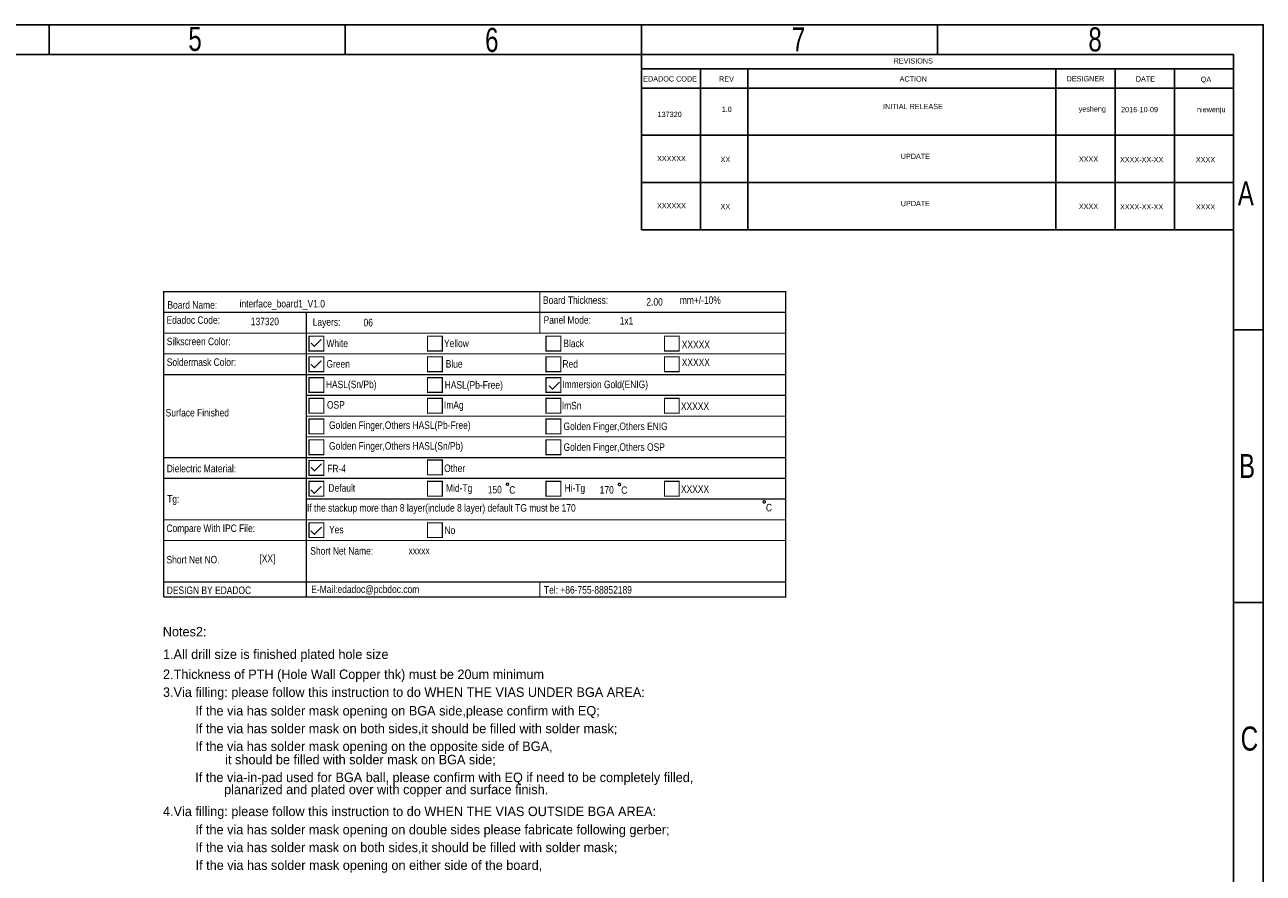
# Model space of a CAD drawing. Extents: x -19 to 391, y -43 to 244.
# Tile 34 of 34: x 182 to 391, y 101 to 244. Entities that reach past the tile are written whole.
import ezdxf

# ---------------------------------------------------------------- set-up
doc = ezdxf.new("R2010")
doc.units = 0
doc.layers.add('BOARD_GEOMETRY_DIMENSION', color=2, linetype='CONTINUOUS')
doc.layers.add('BOARD_GEOMETRY_SILKSCREEN_TOP', color=1, linetype='CONTINUOUS')

msp = doc.modelspace()

# ---------------------------------------------------------------- linework, layer by layer
at = {"layer": 'BOARD_GEOMETRY_DIMENSION'}
msp.add_lwpolyline([(-19.05, -43.18), (-19.05, 243.819934), (390.949942, 243.819934), (390.949942, -43.18)], close=True, dxfattribs=at)
for points in [[(185.950098, 243.819934), (185.950098, 238.819944)], [(235.949998, 238.819944), (235.949998, 243.819934)], [(285.949898, 238.819944), (285.949898, 243.819934)], [(335.950052, 238.819944), (335.950052, 243.819934)], [(385.949952, 238.819944), (-14.05001, 238.819944)], [(285.949898, 238.819944), (285.949898, 225.170238), (295.949878, 225.170238)], [(375.949972, 236.359954), (375.949972, 225.170238), (385.949952, 225.170238), (385.949952, 238.819944)], [(285.949898, 236.359954), (385.949952, 236.359954)], [(295.949878, 236.359954), (295.949878, 225.170238), (303.949862, 225.170238)], [(303.949862, 236.359954), (303.949862, 225.170238), (355.950012, 225.170238)], [(355.950012, 236.359954), (355.950012, 225.170238), (365.949992, 225.170238)], [(365.949992, 236.359954), (365.949992, 225.170238), (375.949972, 225.170238)], [(285.949898, 233.138218), (385.949952, 233.138218)], [(285.949898, 225.170238), (285.949898, 217.202004)], [(295.949878, 225.170238), (295.949878, 217.202004)], [(303.949862, 225.170238), (303.949862, 217.202004)], [(355.950012, 225.170238), (355.950012, 217.202004)], [(365.949992, 225.170238), (365.949992, 217.202004)], [(375.949972, 225.170238), (375.949972, 217.202004)], [(385.949952, -38.179756), (385.949952, 225.170238)], [(285.949898, 217.202258), (285.949898, 209.234024)], [(285.949898, 217.202004), (375.949972, 217.202004)], [(295.949878, 217.202258), (295.949878, 209.234024)], [(303.949862, 217.202258), (303.949862, 209.234024)], [(355.950012, 217.202258), (355.950012, 209.234024)], [(365.949992, 217.202258), (365.949992, 209.234024)], [(375.949972, 217.202258), (375.949972, 209.234024)], [(375.949972, 217.202004), (385.949952, 217.202004)], [(285.949898, 209.234024), (375.949972, 209.234024)], [(375.949972, 209.234024), (385.949952, 209.234024)], [(390.949942, 192.31991), (385.949952, 192.31991)], [(390.949942, 146.320002), (385.949952, 146.320002)]]:
    msp.add_lwpolyline(points, dxfattribs=at)
at = {"layer": 'BOARD_GEOMETRY_DIMENSION', "const_width": 0.199898}
for points in [[(310.310022, 149.772116), (205.309978, 149.772116), (205.309978, 198.772018), (310.310022, 198.772018)], [(229.849934, 188.772038), (232.350056, 188.772038), (232.350056, 191.271906), (229.849934, 191.271906)], [(249.849894, 188.772038), (252.350016, 188.772038), (252.350016, 191.271906), (249.849894, 191.271906)], [(269.850108, 188.772038), (272.349976, 188.772038), (272.349976, 191.271906), (269.850108, 191.271906)], [(289.850068, 188.772038), (292.349936, 188.772038), (292.349936, 191.271906), (289.850068, 191.271906)], [(229.849934, 185.271918), (232.350056, 185.271918), (232.350056, 187.77204), (229.849934, 187.77204)], [(249.849894, 185.271918), (252.350016, 185.271918), (252.350016, 187.77204), (249.849894, 187.77204)], [(269.850108, 185.271918), (272.349976, 185.271918), (272.349976, 187.77204), (269.850108, 187.77204)], [(289.850068, 185.271918), (292.349936, 185.271918), (292.349936, 187.77204), (289.850068, 187.77204)], [(229.849934, 181.772052), (232.350056, 181.772052), (232.350056, 184.27192), (229.849934, 184.27192)], [(249.849894, 181.772052), (252.350016, 181.772052), (252.350016, 184.27192), (249.849894, 184.27192)], [(269.850108, 181.772052), (272.349976, 181.772052), (272.349976, 184.27192), (269.850108, 184.27192)], [(229.849934, 178.271932), (232.350056, 178.271932), (232.350056, 180.772054), (229.849934, 180.772054)], [(249.849894, 178.271932), (252.350016, 178.271932), (252.350016, 180.772054), (249.849894, 180.772054)], [(269.850108, 178.271932), (272.349976, 178.271932), (272.349976, 180.772054), (269.850108, 180.772054)], [(289.850068, 178.271932), (292.349936, 178.271932), (292.349936, 180.772054), (289.850068, 180.772054)], [(229.849934, 174.772066), (232.350056, 174.772066), (232.350056, 177.271934), (229.849934, 177.271934)], [(269.850108, 174.772066), (272.349976, 174.772066), (272.349976, 177.271934), (269.850108, 177.271934)], [(229.849934, 171.271946), (232.350056, 171.271946), (232.350056, 173.772068), (229.849934, 173.772068)], [(269.850108, 171.271946), (272.349976, 171.271946), (272.349976, 173.772068), (269.850108, 173.772068)], [(229.849934, 167.77208), (232.350056, 167.77208), (232.350056, 170.271948), (229.849934, 170.271948)], [(249.849894, 167.871902), (252.350016, 167.871902), (252.350016, 170.372024), (249.849894, 170.372024)], [(229.849934, 164.27196), (232.350056, 164.27196), (232.350056, 166.772082), (229.849934, 166.772082)], [(249.849894, 164.27196), (252.350016, 164.27196), (252.350016, 166.772082), (249.849894, 166.772082)], [(269.850108, 164.27196), (272.349976, 164.27196), (272.349976, 166.772082), (269.850108, 166.772082)], [(289.850068, 164.27196), (292.349936, 164.27196), (292.349936, 166.772082), (289.850068, 166.772082)], [(229.849934, 157.271974), (232.350056, 157.271974), (232.350056, 159.772096), (229.849934, 159.772096)], [(249.849894, 157.271974), (252.350016, 157.271974), (252.350016, 159.772096), (249.849894, 159.772096)]]:
    msp.add_lwpolyline(points, close=True, dxfattribs=at)
for points in [[(268.809978, 198.772018), (268.809978, 195.271898)], [(205.309978, 195.271898), (310.310022, 195.271898)], [(229.4001, 195.271898), (229.4001, 191.772032)], [(268.809978, 195.271898), (268.809978, 191.772032)], [(205.309978, 191.772032), (310.310022, 191.772032)], [(229.4001, 184.772046), (229.4001, 191.772032)], [(230.149908, 190.131954), (230.75011, 189.532006), (231.950006, 190.731902)], [(205.309978, 188.271912), (310.310022, 188.271912)], [(230.149908, 186.532012), (230.75011, 185.932064), (231.950006, 187.13196)], [(205.309978, 184.772046), (308.179978, 184.772046)], [(205.309978, 184.772046), (310.310022, 184.772046)], [(229.4001, 169.19194), (229.4001, 184.772046)], [(270.34998, 182.93207), (270.949928, 182.332122), (272.150078, 183.532018)], [(229.4001, 181.271926), (310.310022, 181.271926)], [(229.4001, 177.77206), (310.310022, 177.77206)], [(229.4001, 174.27194), (310.310022, 174.27194)], [(205.309978, 170.772074), (310.310022, 170.772074)], [(229.4001, 170.772074), (229.4001, 167.271954)], [(230.149908, 169.131996), (230.75011, 168.532048), (231.950006, 169.731944)], [(205.309978, 167.271954), (310.310022, 167.271954)], [(229.4001, 163.772088), (229.4001, 167.271954)], [(230.149908, 165.331902), (230.75011, 164.731954), (231.950006, 165.932104)], [(229.38994, 163.772088), (310.310022, 163.772088)], [(229.4001, 163.772088), (229.4001, 160.271968)], [(205.309978, 160.271968), (310.310022, 160.271968)], [(229.4001, 160.271968), (229.4001, 156.772102)], [(230.149908, 158.431992), (230.75011, 157.832044), (231.950006, 159.03194)], [(205.309978, 156.772102), (310.310022, 156.772102)], [(229.4001, 156.772102), (229.4001, 149.862032)], [(310.310022, 149.772116), (310.310022, 147.232116), (205.309978, 147.232116)], [(205.309978, 147.232116), (205.309978, 149.772116)], [(229.4001, 149.772116), (229.4001, 147.232116)], [(268.809978, 149.772116), (268.809978, 147.232116)]]:
    msp.add_lwpolyline(points, dxfattribs=at)
for points in [[(263.549892, 166.271956, 1), (263.150108, 166.272044, 1)], [(282.450032, 166.232078, 1), (282.049968, 166.231922, 1)], [(306.889912, 163.292028, 1), (306.490088, 163.291972, 1)]]:
    msp.add_lwpolyline(points, format="xyb", close=True, dxfattribs=at)
at = {"layer": 'BOARD_GEOMETRY_SILKSCREEN_TOP'}
msp.add_lwpolyline([(-19.05, -43.18), (-19.05, 243.819934), (390.949942, 243.819934), (390.949942, -43.18)], close=True, dxfattribs=at)
for points in [[(185.950098, 243.819934), (185.950098, 238.819944)], [(235.949998, 238.819944), (235.949998, 243.819934)], [(285.949898, 238.819944), (285.949898, 243.819934)], [(335.950052, 238.819944), (335.950052, 243.819934)], [(385.949952, 238.819944), (-14.05001, 238.819944)], [(285.949898, 238.819944), (285.949898, 225.170238), (295.949878, 225.170238)], [(375.949972, 236.359954), (375.949972, 225.170238), (385.949952, 225.170238), (385.949952, 238.819944)], [(285.949898, 236.359954), (385.949952, 236.359954)], [(295.949878, 236.359954), (295.949878, 225.170238), (303.949862, 225.170238)], [(355.950012, 225.170238), (303.949862, 225.170238), (303.949862, 236.359954)], [(365.949992, 225.170238), (355.950012, 225.170238), (355.950012, 236.359954)], [(365.949992, 236.359954), (365.949992, 225.170238), (375.949972, 225.170238)], [(285.949898, 233.138218), (385.949952, 233.138218)], [(285.949898, 225.170238), (285.949898, 217.202004)], [(295.949878, 225.170238), (295.949878, 217.202004)], [(303.949862, 225.170238), (303.949862, 217.202004)], [(355.950012, 217.202004), (355.950012, 225.170238)], [(365.949992, 217.202004), (365.949992, 225.170238)], [(375.949972, 225.170238), (375.949972, 217.202004)], [(385.949952, -38.179756), (385.949952, 225.170238)], [(285.949898, 217.202258), (285.949898, 209.234024)], [(285.949898, 217.202004), (375.949972, 217.202004)], [(295.949878, 217.202258), (295.949878, 209.234024)], [(303.949862, 217.202258), (303.949862, 209.234024)], [(355.950012, 209.234024), (355.950012, 217.202258)], [(365.949992, 209.234024), (365.949992, 217.202258)], [(375.949972, 217.202258), (375.949972, 209.234024)], [(375.949972, 217.202004), (385.949952, 217.202004)], [(285.949898, 209.234024), (375.949972, 209.234024)], [(375.949972, 209.234024), (385.949952, 209.234024)], [(390.949942, 192.31991), (385.949952, 192.31991)], [(390.949942, 146.320002), (385.949952, 146.320002)]]:
    msp.add_lwpolyline(points, dxfattribs=at)

# ---------------------------------------------------------------- texts
at = {"layer": 'BOARD_GEOMETRY_DIMENSION'}
for s, height, width, p in [('5', 4.064, 0.75, (209.467196, 239.403128)), ('6', 4.064, 0.75, (259.570474, 239.230154)), ('7', 4.064, 0.75, (311.363106, 239.320324)), ('8', 4.064, 0.75, (361.430316, 239.320324)), ('REVISIONS', 0.889, 0.942857, (328.541888, 237.282228)), ('EDADOC CODE', 0.889, 0.942857, (286.269176, 234.243372)), ('REV', 0.889, 0.942857, (299.077888, 234.234228)), ('ACTION', 0.889, 0.942857, (329.557888, 234.234228)), ('DESIGNER', 0.889, 0.942857, (357.757222, 234.264454)), ('DATE', 0.889, 0.942857, (369.435888, 234.234228)), ('QA', 0.889, 0.942857, (380.403354, 234.163108)), ('INITIAL RELEASE', 0.889, 0.942857, (326.777604, 229.580948)), ('yesheng', 0.889, 0.942857, (359.790746, 229.176326)), ('137320', 0.889, 0.942857, (288.703512, 228.256084)), ('1.0', 0.889, 0.942857, (299.521372, 229.103936)), ('2016-10-09', 0.889, 0.942857, (366.95761, 229.068376)), ('niewenju', 0.889, 0.942857, (379.772418, 229.063296)), ('XXXXXX', 0.889, 0.942857, (288.598864, 220.809312)), ('UPDATE', 0.889, 0.942857, (329.752452, 221.175834)), ('XX', 0.889, 0.942857, (299.33138, 220.653864)), ('XXXX', 0.889, 0.942857, (359.829354, 220.700854)), ('XXXX-XX-XX', 0.889, 0.942857, (366.767618, 220.618304)), ('XXXX', 0.889, 0.942857, (379.582426, 220.613478)), ('A', 4.064, 0.75, (386.649976, 213.320122)), ('XXXXXX', 0.889, 0.942857, (288.598864, 212.841332)), ('XX', 0.889, 0.942857, (299.33138, 212.685884)), ('UPDATE', 0.889, 0.942857, (329.752452, 213.207854)), ('XXXX', 0.889, 0.942857, (359.829354, 212.732874)), ('XXXX-XX-XX', 0.889, 0.942857, (366.767618, 212.650324)), ('XXXX', 0.889, 0.942857, (379.582426, 212.645498)), ('Board Name:', 1.27, 0.8388, (205.939898, 195.902072)), ('interface_board1_V1.0', 1.27, 0.8388, (218.11996, 196.111876)), ('Board Thickness:', 1.27, 0.8388, (269.349982, 196.712078)), ('2.00', 1.27, 0.8388, (286.800036, 196.412104)), ('mm+/-10%', 1.27, 0.8388, (292.440106, 196.712078)), ('Edadoc Code:', 1.27, 0.8388, (205.779878, 193.351912)), ('Panel Mode:', 1.27, 0.8388, (269.439898, 193.362072)), ('1x1', 1.27, 0.8388, (282.299918, 193.211958)), ('137320', 1.27, 0.8388, (220.009974, 193.111882)), ('Layers:', 1.27, 0.8388, (230.469948, 193.01206)), ('06', 1.27, 0.8388, (239.050068, 192.93205)), ('Silkscreen Color:', 1.27, 0.8388, (205.82001, 189.742064)), ('White', 1.27, 0.8388, (232.780078, 189.412118)), ('Yellow', 1.27, 0.8388, (252.629924, 189.412118)), ('Black', 1.27, 0.8388, (272.779998, 189.412118)), ('XXXXX', 1.27, 0.8388, (292.779958, 189.211966)), ('Soldermask Color:', 1.27, 0.8388, (205.82001, 186.241944)), ('Green', 1.27, 0.8388, (232.780078, 185.951876)), ('Blue', 1.27, 0.8388, (252.919992, 185.951876)), ('Red', 1.27, 0.8388, (272.629884, 185.951876)), ('XXXXX', 1.27, 0.8388, (292.779958, 186.211972)), ('HASL(Sn/Pb)', 1.27, 0.8388, (232.689908, 182.491888)), ('HASL(Pb-Free)', 1.27, 0.8388, (252.759972, 182.401972)), ('Immersion Gold(ENIG)', 1.27, 0.8388, (272.599912, 182.491888)), ('OSP', 1.27, 0.8388, (232.869994, 179.0319)), ('ImAg', 1.27, 0.8388, (252.620018, 179.012088)), ('ImSn', 1.27, 0.8388, (272.519902, 178.912012)), ('XXXXX', 1.27, 0.8388, (292.640004, 178.811936)), ('Surface Finished', 1.27, 0.8388, (205.639924, 177.712116)), ('Golden Finger,Others HASL(Pb-Free)', 1.27, 0.8388, (233.220006, 175.612044)), ('Golden Finger,Others ENIG', 1.27, 0.8388, (272.819876, 175.411892)), ('Golden Finger,Others HASL(Sn/Pb)', 1.27, 0.8388, (233.220006, 172.111924)), ('Golden Finger,Others OSP', 1.27, 0.8388, (272.819876, 171.912026)), ('Dielectric Material:', 1.27, 0.8388, (205.82001, 168.292018)), ('FR-4', 1.27, 0.8388, (232.920032, 168.292018)), ('Other', 1.27, 0.8388, (252.64999, 168.331896)), ('B', 4.064, 0.75, (386.850128, 167.320214)), ('Default', 1.27, 0.8388, (233.11993, 165.012116)), ('Mid-Tg', 1.27, 0.8388, (252.979936, 164.99205)), ('150', 1.27, 0.8388, (260.020054, 164.731954)), ('C', 1.27, 0.8388, (263.649968, 164.67201)), ('Hi-Tg', 1.27, 0.8388, (272.979896, 164.99205)), ('170', 1.27, 0.8388, (278.91994, 164.692076)), ('C', 1.27, 0.8388, (282.550108, 164.631878)), ('XXXXX', 1.27, 0.8388, (292.640004, 164.811964)), ('Tg:', 1.27, 0.8388, (205.90002, 163.16198)), ('If the stackup more than 8 layer(include 8 layer) default TG must be 170', 1.27, 0.8388, (229.495096, 161.648648)), ('C', 1.27, 0.8388, (306.989988, 161.692082)), ('Compare With IPC File:', 1.27, 0.8388, (205.769972, 158.212028)), ('Yes', 1.27, 0.8388, (233.220006, 157.981904)), ('No', 1.27, 0.8388, (252.720094, 157.882082)), ('Short Net Name:', 1.27, 0.8388, (230.059992, 154.392122)), ('xxxxx', 1.27, 0.8388, (246.650002, 154.432)), ('Short Net NO.', 1.27, 0.8388, (205.779878, 152.912064)), ('[XX]', 1.27, 0.8388, (221.469966, 153.111962)), ('DESIGN BY EDADOC', 1.27, 0.8388, (205.82001, 147.741894)), ('E-Mail:edadoc@pcbdoc.com', 1.27, 0.8388, (230.220012, 147.912074)), ('Tel: +86-755-88852189', 1.27, 0.8388, (269.510002, 147.811998)), ('C', 4.064, 0.75, (387.143244, 121.320052))]:
    msp.add_text(s, height=height, dxfattribs=dict(at, width=width)).set_placement(p)
for s, p in [('Notes2:', (205.149958, 140.592048)), ('1.All drill size is finished plated hole size', (205.19009, 136.782048)), ('2.Thickness of PTH (Hole Wall Copper thk) must be 20um minimum', (205.19009, 133.40207)), ('3.Via filling: please follow this instruction to do WHEN THE VIAS UNDER BGA AREA:', (205.19009, 130.38201)), ('If the via has solder mask opening on BGA side,please confirm with EQ;', (210.650074, 127.242062)), ('If the via has solder mask on both sides,it should be filled with solder mask;', (210.650074, 124.242068)), ('If the via has solder mask opening on the opposite side of BGA,', (210.650074, 121.242074)), ('it should be filled with solder mask on BGA side;', (215.689942, 119.002048)), ('If the via-in-pad used for BGA ball, please confirm with EQ if need to be completely filled,', (210.639914, 116.002054)), ('planarized and plated over with copper and surface finish.', (215.51011, 113.961926)), ('4.Via filling: please follow this instruction to do WHEN THE VIAS OUTSIDE BGA AREA:', (205.19009, 110.261908)), ('If the via has solder mask opening on double sides please fabricate following gerber;', (210.65998, 107.181904)), ('If the via has solder mask on both sides,it should be filled with solder mask;', (210.65998, 104.18191)), ('If the via has solder mask opening on either side of the board,', (210.689952, 101.181916))]:
    msp.add_text(s, height=1.6002, dxfattribs=at).set_placement(p)
at = {"layer": 'BOARD_GEOMETRY_SILKSCREEN_TOP'}
for s, height, width, p in [('5', 4.064, 0.75, (209.467196, 239.403128)), ('6', 4.064, 0.75, (259.570474, 239.230154)), ('7', 4.064, 0.75, (311.363106, 239.320324)), ('8', 4.064, 0.75, (361.430316, 239.320324)), ('REVISIONS', 0.889, 0.942857, (328.541888, 237.282228)), ('EDADOC CODE', 0.889, 0.942857, (286.269176, 234.243372)), ('REV', 0.889, 0.942857, (299.077888, 234.234228)), ('ACTION', 0.889, 0.942857, (329.557888, 234.234228)), ('DESIGNER', 0.889, 0.942857, (357.757222, 234.264454)), ('DATE', 0.889, 0.942857, (369.435888, 234.234228)), ('QA', 0.889, 0.942857, (380.403354, 234.163108)), ('INITIAL RELEASE', 0.889, 0.942857, (326.777604, 229.580948)), ('yesheng', 0.889, 0.942857, (359.790746, 229.176326)), ('137320', 0.889, 0.942857, (288.703512, 228.2571)), ('1.0', 0.889, 0.942857, (299.521372, 229.103936)), ('2016-10-09', 0.889, 0.942857, (366.95761, 229.068376)), ('niewenju', 0.889, 0.942857, (379.772418, 229.063296)), ('XXXXXX', 0.889, 0.942857, (288.598864, 220.810836)), ('UPDATE', 0.889, 0.942857, (329.752452, 221.175834)), ('XX', 0.889, 0.942857, (299.33138, 220.653864)), ('XXXX', 0.889, 0.942857, (359.829354, 220.700854)), ('XXXX-XX-XX', 0.889, 0.942857, (366.767618, 220.618304)), ('XXXX', 0.889, 0.942857, (379.582426, 220.613478)), ('A', 4.064, 0.75, (386.649976, 213.320122)), ('XXXXXX', 0.889, 0.942857, (288.598864, 212.842856)), ('XX', 0.889, 0.942857, (299.33138, 212.685884)), ('UPDATE', 0.889, 0.942857, (329.752452, 213.207854)), ('XXXX', 0.889, 0.942857, (359.829354, 212.732874)), ('XXXX-XX-XX', 0.889, 0.942857, (366.767618, 212.650324)), ('XXXX', 0.889, 0.942857, (379.582426, 212.645498)), ('B', 4.064, 0.75, (386.850128, 167.320214)), ('C', 4.064, 0.75, (387.143244, 121.320052))]:
    msp.add_text(s, height=height, dxfattribs=dict(at, width=width)).set_placement(p)

doc.saveas('drawing.dxf')
